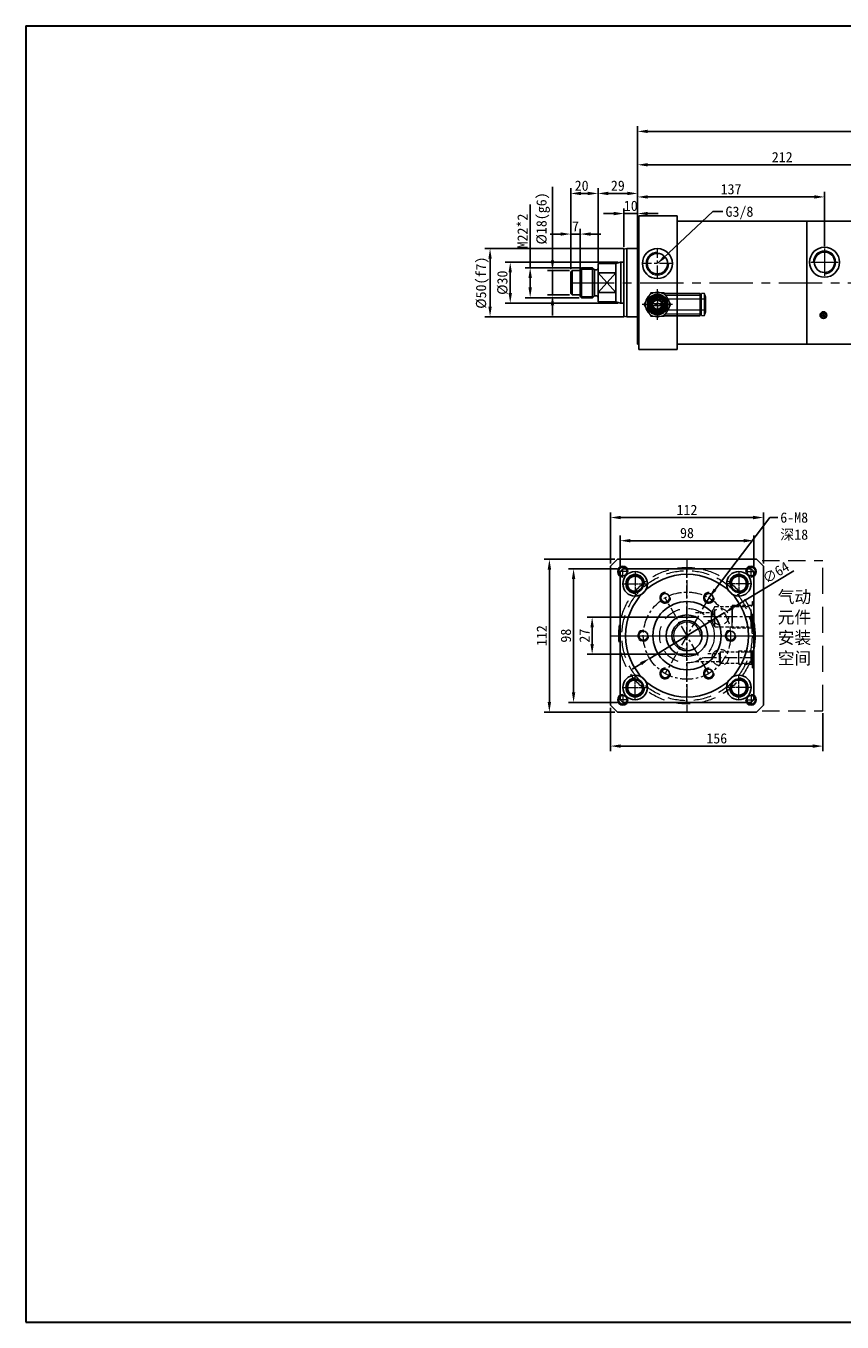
# Model space of a CAD drawing. Header units: millimetres. Extents: x 1736 to 3136, y 11574 to 12524.
# Tile 1 of 2: x 1736 to 2334, y 11574 to 12524. Entities that reach past the tile are written whole.
import ezdxf

# ---------------------------------------------------------------- set-up
doc = ezdxf.new("R2010")
doc.units = ezdxf.units.MM
doc.header["$MEASUREMENT"] = 0
doc.linetypes.add('CENTER', pattern=[50.8, 31.75, -6.35, 6.35, -6.35])
doc.linetypes.add('DASHED', pattern=[19.05, 12.7, -6.35])
doc.layers.get('Defpoints').update_dxf_attribs({"lineweight": 25})
for name, color, linetype, lineweight in [('图层1', 7, 'Continuous', 25), ('图层2', 3, 'CENTER', 13), ('图层3', 2, 'Continuous', 13), ('图层4', 1, 'Continuous', 30), ('图层5', 5, 'DASHED', 13), ('图层7', 4, 'Continuous', 13)]:
    doc.layers.add(name, color=color, linetype=linetype, lineweight=lineweight)
doc.dimstyles.new('ISO-25', dxfattribs={"dimscale": 2, "dimtxt": 2.5, "dimasz": 2.5, "dimexe": 1.25, "dimexo": 0.625, "dimtad": 1, "dimtxsty": 'Standard', "dimcen": 2.5, "dimadec": 0, "dimazin": 0, "dimtfac": 1, "dimtmove": 0, "dimatfit": 3, "dimfxl": 1, "dimarcsym": 0})

# ---------------------------------------------------------------- blocks, each defined once
blk = doc.blocks.new('*D3476')
at = {"layer": 'Defpoints', "color": 0}
for p in [(2808.98, 12447.01), (2808.98, 12390.1), (2183.98, 12385.1)]:
    blk.add_point(p, dxfattribs=at)
at = {"layer": '图层3', "color": 0, "lineweight": -2}
for p, q in [((2183.98, 12386.97), (2183.98, 12450.76)), ((2191.48, 12447.01), (2801.48, 12447.01)), ((2808.98, 12391.97), (2808.98, 12450.76))]:
    blk.add_line(p, q, dxfattribs=at)
at = {"layer": '图层3', "color": 0}
for points in [[(2191.48, 12448.26), (2191.48, 12445.76), (2183.98, 12447.01)], [(2801.48, 12445.76), (2801.48, 12448.26), (2808.98, 12447.01)]]:
    blk.add_solid(points, dxfattribs=at)
at = {"layer": '图层3', "color": 0, "insert": (2496.48, 12452.63), "char_height": 7.5, "attachment_point": 5}
blk.add_mtext('625', dxfattribs=at)
blk = doc.blocks.new('*D3483')
at = {"layer": 'Defpoints', "color": 0}
for p in [(2320.98, 12398.96), (2183.98, 12386.78), (2320.98, 12361.1)]:
    blk.add_point(p, dxfattribs=at)
at = {"layer": '图层3', "color": 0, "lineweight": -2}
for p, q in [((2183.98, 12388.66), (2183.98, 12402.71)), ((2191.48, 12398.96), (2313.48, 12398.96)), ((2320.98, 12362.97), (2320.98, 12402.71))]:
    blk.add_line(p, q, dxfattribs=at)
at = {"layer": '图层3', "color": 0}
for points in [[(2191.48, 12400.21), (2191.48, 12397.71), (2183.98, 12398.96)], [(2313.48, 12397.71), (2313.48, 12400.21), (2320.98, 12398.96)]]:
    blk.add_solid(points, dxfattribs=at)
at = {"layer": '图层3', "color": 0, "insert": (2252.48, 12404.58), "char_height": 7.5, "attachment_point": 5}
blk.add_mtext('137', dxfattribs=at)
blk = doc.blocks.new('*D3484')
at = {"layer": 'Defpoints', "color": 0}
for p in [(2395.98, 12422.53), (2395.98, 12391.1), (2183.98, 12385.1)]:
    blk.add_point(p, dxfattribs=at)
at = {"layer": '图层3', "color": 0, "lineweight": -2}
for p, q in [((2183.98, 12386.97), (2183.98, 12426.28)), ((2395.98, 12392.97), (2395.98, 12426.28)), ((2191.48, 12422.53), (2388.48, 12422.53))]:
    blk.add_line(p, q, dxfattribs=at)
at = {"layer": '图层3', "color": 0}
for points in [[(2191.48, 12423.78), (2191.48, 12421.28), (2183.98, 12422.53)], [(2388.48, 12421.28), (2388.48, 12423.78), (2395.98, 12422.53)]]:
    blk.add_solid(points, dxfattribs=at)
at = {"layer": '图层3', "color": 0, "insert": (2289.98, 12428.15), "char_height": 7.5, "attachment_point": 5}
blk.add_mtext('212', dxfattribs=at)
blk = doc.blocks.new('*D3744')
at = {"layer": 'Defpoints', "color": 0}
for p in [(2213.18, 12090.89), (2150.67, 12063.89), (2213.18, 12063.89)]:
    blk.add_point(p, dxfattribs=at)
at = {"layer": '图层3', "color": 0, "lineweight": -2}
for p, q in [((2211.31, 12090.89), (2146.92, 12090.89)), ((2150.67, 12083.39), (2150.67, 12071.39)), ((2211.31, 12063.89), (2146.92, 12063.89))]:
    blk.add_line(p, q, dxfattribs=at)
at = {"layer": '图层3', "color": 0}
for points in [[(2151.92, 12083.39), (2149.42, 12083.39), (2150.67, 12090.89)], [(2149.42, 12071.39), (2151.92, 12071.39), (2150.67, 12063.89)]]:
    blk.add_solid(points, dxfattribs=at)
at = {"layer": '图层3', "color": 0, "insert": (2145.04, 12077.39), "char_height": 7.5, "attachment_point": 5, "rotation": 90}
blk.add_mtext('27', dxfattribs=at)
blk = doc.blocks.new('*D3745')
at = {"layer": 'Defpoints', "color": 0}
for p in [(2171.17, 12126.39), (2137.07, 12028.39), (2171.17, 12028.39)]:
    blk.add_point(p, dxfattribs=at)
at = {"layer": '图层3', "color": 0, "lineweight": -2}
for p, q in [((2169.29, 12126.39), (2133.32, 12126.39)), ((2137.07, 12118.89), (2137.07, 12035.89)), ((2169.29, 12028.39), (2133.32, 12028.39))]:
    blk.add_line(p, q, dxfattribs=at)
at = {"layer": '图层3', "color": 0}
for points in [[(2138.32, 12118.89), (2135.82, 12118.89), (2137.07, 12126.39)], [(2135.82, 12035.89), (2138.32, 12035.89), (2137.07, 12028.39)]]:
    blk.add_solid(points, dxfattribs=at)
at = {"layer": '图层3', "color": 0, "insert": (2131.45, 12077.39), "char_height": 7.5, "attachment_point": 5, "rotation": 90}
blk.add_mtext('98', dxfattribs=at)
blk = doc.blocks.new('*D3746')
at = {"layer": 'Defpoints', "color": 0}
for p in [(2171.17, 12147), (2171.17, 12126.39), (2269.17, 12126.39)]:
    blk.add_point(p, dxfattribs=at)
at = {"layer": '图层3', "color": 0, "lineweight": -2}
for p, q in [((2171.17, 12128.27), (2171.17, 12150.75)), ((2269.17, 12128.27), (2269.17, 12150.75)), ((2261.67, 12147), (2178.67, 12147))]:
    blk.add_line(p, q, dxfattribs=at)
at = {"layer": '图层3', "color": 0}
for points in [[(2178.67, 12148.25), (2178.67, 12145.75), (2171.17, 12147)], [(2261.67, 12145.75), (2261.67, 12148.25), (2269.17, 12147)]]:
    blk.add_solid(points, dxfattribs=at)
at = {"layer": '图层3', "color": 0, "insert": (2220.17, 12152.62), "char_height": 7.5, "attachment_point": 5}
blk.add_mtext('98', dxfattribs=at)
blk = doc.blocks.new('*D3747')
at = {"layer": 'Defpoints', "color": 0}
for p in [(2164.17, 12163.99), (2164.17, 12128.39), (2276.17, 12128.39)]:
    blk.add_point(p, dxfattribs=at)
at = {"layer": '图层3', "color": 0, "lineweight": -2}
for p, q in [((2164.17, 12130.27), (2164.17, 12167.74)), ((2268.67, 12163.99), (2171.67, 12163.99)), ((2276.17, 12130.27), (2276.17, 12167.74))]:
    blk.add_line(p, q, dxfattribs=at)
at = {"layer": '图层3', "color": 0}
for points in [[(2171.67, 12165.24), (2171.67, 12162.74), (2164.17, 12163.99)], [(2268.67, 12162.74), (2268.67, 12165.24), (2276.17, 12163.99)]]:
    blk.add_solid(points, dxfattribs=at)
at = {"layer": '图层3', "color": 0, "insert": (2220.17, 12169.61), "char_height": 7.5, "attachment_point": 5}
blk.add_mtext('112', dxfattribs=at)
blk = doc.blocks.new('*D3748')
at = {"layer": 'Defpoints', "color": 0}
for p in [(2119.32, 12133.39), (2169.17, 12133.39), (2169.17, 12021.39)]:
    blk.add_point(p, dxfattribs=at)
at = {"layer": '图层3', "color": 0, "lineweight": -2}
for p, q in [((2167.29, 12133.39), (2115.57, 12133.39)), ((2119.32, 12028.89), (2119.32, 12125.89)), ((2167.29, 12021.39), (2115.57, 12021.39))]:
    blk.add_line(p, q, dxfattribs=at)
at = {"layer": '图层3', "color": 0}
for points in [[(2120.57, 12125.89), (2118.07, 12125.89), (2119.32, 12133.39)], [(2118.07, 12028.89), (2120.57, 12028.89), (2119.32, 12021.39)]]:
    blk.add_solid(points, dxfattribs=at)
at = {"layer": '图层3', "color": 0, "insert": (2113.7, 12077.39), "char_height": 7.5, "attachment_point": 5, "rotation": 90}
blk.add_mtext('112', dxfattribs=at)
blk = doc.blocks.new('*D3749')
at = {"layer": 'Defpoints', "color": 0}
for p in [(2247.5, 12094.03), (2192.83, 12060.75)]:
    blk.add_point(p, dxfattribs=at)
at = {"layer": '图层3', "color": 0, "lineweight": -2}
for p, q in [((2253.9, 12097.93), (2298.41, 12125.03)), ((2192.83, 12060.75), (2247.5, 12094.03)), ((2186.43, 12056.85), (2180.02, 12052.95))]:
    blk.add_line(p, q, dxfattribs=at)
at = {"layer": '图层3', "color": 0}
for points in [[(2253.25, 12099), (2254.55, 12096.87), (2247.5, 12094.03)], [(2187.08, 12055.79), (2185.78, 12057.92), (2192.83, 12060.75)]]:
    blk.add_solid(points, dxfattribs=at)
at = {"layer": '图层3', "color": 0, "insert": (2285.34, 12123.66), "char_height": 7.5, "attachment_point": 5, "rotation": 31.33265}
blk.add_mtext('∅64', dxfattribs=at)
blk = doc.blocks.new('*D3750')
at = {"layer": 'Defpoints', "color": 0}
for p in [(2164.17, 12026.39), (2319.84, 12022.39), (2319.84, 11996.46)]:
    blk.add_point(p, dxfattribs=at)
at = {"layer": '图层3', "color": 0, "lineweight": -2}
for p, q in [((2164.17, 12024.52), (2164.17, 11992.71)), ((2319.84, 12020.52), (2319.84, 11992.71)), ((2171.67, 11996.46), (2312.34, 11996.46))]:
    blk.add_line(p, q, dxfattribs=at)
at = {"layer": '图层3', "color": 0}
for points in [[(2171.67, 11997.71), (2171.67, 11995.21), (2164.17, 11996.46)], [(2312.34, 11995.21), (2312.34, 11997.71), (2319.84, 11996.46)]]:
    blk.add_solid(points, dxfattribs=at)
at = {"layer": '图层3', "color": 0, "insert": (2242, 12002.09), "char_height": 7.5, "attachment_point": 5}
blk.add_mtext('156', dxfattribs=at)
blk = doc.blocks.new('*D3751')
at = {"layer": 'Defpoints', "color": 0}
for p in [(2183.98, 12401.52), (2183.98, 12361.1), (2154.98, 12350.1)]:
    blk.add_point(p, dxfattribs=at)
at = {"layer": '图层3', "color": 0, "lineweight": -2}
for p, q in [((2154.98, 12351.97), (2154.98, 12405.27)), ((2162.48, 12401.52), (2176.48, 12401.52)), ((2183.98, 12362.97), (2183.98, 12405.27))]:
    blk.add_line(p, q, dxfattribs=at)
at = {"layer": '图层3', "color": 0}
for points in [[(2162.48, 12402.77), (2162.48, 12400.27), (2154.98, 12401.52)], [(2176.48, 12400.27), (2176.48, 12402.77), (2183.98, 12401.52)]]:
    blk.add_solid(points, dxfattribs=at)
at = {"layer": '图层3', "color": 0, "insert": (2169.48, 12407.14), "char_height": 7.5, "attachment_point": 5}
blk.add_mtext('29', dxfattribs=at)
blk = doc.blocks.new('*D3752')
at = {"layer": 'Defpoints', "color": 0}
for p in [(2175.98, 12361.1), (2075.85, 12311.1), (2175.98, 12311.1)]:
    blk.add_point(p, dxfattribs=at)
at = {"layer": '图层3', "color": 0, "lineweight": -2}
for p, q in [((2174.1, 12361.1), (2072.1, 12361.1)), ((2075.85, 12353.6), (2075.85, 12318.6)), ((2174.1, 12311.1), (2072.1, 12311.1))]:
    blk.add_line(p, q, dxfattribs=at)
at = {"layer": '图层3', "color": 0}
for points in [[(2077.1, 12353.6), (2074.6, 12353.6), (2075.85, 12361.1)], [(2074.6, 12318.6), (2077.1, 12318.6), (2075.85, 12311.1)]]:
    blk.add_solid(points, dxfattribs=at)
at = {"layer": '图层3', "color": 0, "insert": (2070.22, 12336.1), "char_height": 7.5, "attachment_point": 5, "rotation": 90}
blk.add_mtext('%%c50(f7)', dxfattribs=at)
blk = doc.blocks.new('*D3753')
at = {"layer": 'Defpoints', "color": 0}
for p in [(2142.98, 12347.1), (2105.23, 12325.1), (2142.98, 12325.1)]:
    blk.add_point(p, dxfattribs=at)
at = {"layer": '图层3', "color": 0, "lineweight": -2}
for p, q in [((2105.23, 12347.1), (2105.23, 12393.35)), ((2141.1, 12347.1), (2101.48, 12347.1)), ((2105.23, 12339.6), (2105.23, 12332.6)), ((2141.1, 12325.1), (2101.48, 12325.1))]:
    blk.add_line(p, q, dxfattribs=at)
at = {"layer": '图层3', "color": 0}
for points in [[(2106.48, 12339.6), (2103.98, 12339.6), (2105.23, 12347.1)], [(2103.98, 12332.6), (2106.48, 12332.6), (2105.23, 12325.1)]]:
    blk.add_solid(points, dxfattribs=at)
at = {"layer": '图层3', "color": 0, "insert": (2099.61, 12373.97), "char_height": 7.5, "attachment_point": 5, "rotation": 90}
blk.add_mtext('M22*2', dxfattribs=at)
blk = doc.blocks.new('*D3754')
at = {"layer": 'Defpoints', "color": 0}
for p in [(2154.98, 12401.52), (2154.98, 12361.1), (2134.98, 12344.1)]:
    blk.add_point(p, dxfattribs=at)
at = {"layer": '图层3', "color": 0, "lineweight": -2}
for p, q in [((2134.98, 12345.97), (2134.98, 12405.27)), ((2142.48, 12401.52), (2147.48, 12401.52)), ((2154.98, 12362.97), (2154.98, 12405.27))]:
    blk.add_line(p, q, dxfattribs=at)
at = {"layer": '图层3', "color": 0}
for points in [[(2142.48, 12402.77), (2142.48, 12400.27), (2134.98, 12401.52)], [(2147.48, 12400.27), (2147.48, 12402.77), (2154.98, 12401.52)]]:
    blk.add_solid(points, dxfattribs=at)
at = {"layer": '图层3', "color": 0, "insert": (2142.97, 12407.14), "char_height": 7.5, "attachment_point": 5}
blk.add_mtext('20', dxfattribs=at)
blk = doc.blocks.new('*D3755')
at = {"layer": 'Defpoints', "color": 0}
for p in [(2183.98, 12386.78), (2173.98, 12360.56), (2183.98, 12360.56)]:
    blk.add_point(p, dxfattribs=at)
at = {"layer": '图层3', "color": 0, "lineweight": -2}
for p, q in [((2173.98, 12362.43), (2173.98, 12390.53)), ((2183.98, 12362.43), (2183.98, 12390.53)), ((2166.48, 12386.78), (2158.98, 12386.78)), ((2173.98, 12386.78), (2183.98, 12386.78)), ((2191.48, 12386.78), (2198.98, 12386.78))]:
    blk.add_line(p, q, dxfattribs=at)
at = {"layer": '图层3', "color": 0}
for points in [[(2166.48, 12385.53), (2166.48, 12388.03), (2173.98, 12386.78)], [(2191.48, 12388.03), (2191.48, 12385.53), (2183.98, 12386.78)]]:
    blk.add_solid(points, dxfattribs=at)
at = {"layer": '图层3', "color": 0, "insert": (2178.98, 12392.41), "char_height": 7.5, "attachment_point": 5}
blk.add_mtext('10', dxfattribs=at)
blk = doc.blocks.new('*D3756')
at = {"layer": 'Defpoints', "color": 0}
for p in [(2171.71, 12351.1), (2090.63, 12321.1), (2171.71, 12321.1)]:
    blk.add_point(p, dxfattribs=at)
at = {"layer": '图层3', "color": 0, "lineweight": -2}
for p, q in [((2169.84, 12351.1), (2086.88, 12351.1)), ((2090.63, 12343.6), (2090.63, 12328.6)), ((2169.84, 12321.1), (2086.88, 12321.1))]:
    blk.add_line(p, q, dxfattribs=at)
at = {"layer": '图层3', "color": 0}
for points in [[(2091.88, 12343.6), (2089.38, 12343.6), (2090.63, 12351.1)], [(2089.38, 12328.6), (2091.88, 12328.6), (2090.63, 12321.1)]]:
    blk.add_solid(points, dxfattribs=at)
at = {"layer": '图层3', "color": 0, "insert": (2085, 12336.1), "char_height": 7.5, "attachment_point": 5, "rotation": 90}
blk.add_mtext('%%c30', dxfattribs=at)
blk = doc.blocks.new('*D3757')
at = {"layer": 'Defpoints', "color": 0}
for p in [(2121.62, 12345.1), (2135.98, 12345.1), (2135.98, 12327.1)]:
    blk.add_point(p, dxfattribs=at)
at = {"layer": '图层3', "color": 0, "lineweight": -2}
for p, q in [((2121.62, 12352.6), (2121.62, 12406.35)), ((2134.1, 12345.1), (2117.87, 12345.1)), ((2121.62, 12327.1), (2121.62, 12345.1)), ((2134.1, 12327.1), (2117.87, 12327.1)), ((2121.62, 12319.6), (2121.62, 12312.1))]:
    blk.add_line(p, q, dxfattribs=at)
at = {"layer": '图层3', "color": 0}
for points in [[(2120.37, 12352.6), (2122.87, 12352.6), (2121.62, 12345.1)], [(2122.87, 12319.6), (2120.37, 12319.6), (2121.62, 12327.1)]]:
    blk.add_solid(points, dxfattribs=at)
at = {"layer": '图层3', "color": 0, "insert": (2114.74, 12383.22), "char_height": 7.5, "attachment_point": 5, "rotation": 90}
blk.add_mtext('%%c18(g6)', dxfattribs=at)
blk = doc.blocks.new('*D3758')
at = {"layer": 'Defpoints', "color": 0}
for p in [(2141.98, 12371.76), (2134.98, 12344.1), (2141.98, 12344.1)]:
    blk.add_point(p, dxfattribs=at)
at = {"layer": '图层3', "color": 0, "lineweight": -2}
for p, q in [((2127.48, 12371.76), (2119.98, 12371.76)), ((2134.98, 12345.97), (2134.98, 12375.51)), ((2134.98, 12371.76), (2141.98, 12371.76)), ((2141.98, 12345.97), (2141.98, 12375.51)), ((2149.48, 12371.76), (2156.98, 12371.76))]:
    blk.add_line(p, q, dxfattribs=at)
at = {"layer": '图层3', "color": 0}
for points in [[(2127.48, 12370.51), (2127.48, 12373.01), (2134.98, 12371.76)], [(2149.48, 12373.01), (2149.48, 12370.51), (2141.98, 12371.76)]]:
    blk.add_solid(points, dxfattribs=at)
at = {"layer": '图层3', "color": 0, "insert": (2138.48, 12377.38), "char_height": 7.5, "attachment_point": 5}
blk.add_mtext('7', dxfattribs=at)

msp = doc.modelspace()

# ---------------------------------------------------------------- hatches: boundary and pattern name
at = {"layer": '图层7'}
h = msp.add_hatch(dxfattribs=at)
h.set_pattern_fill('ANSI37', color=256, scale=8, angle=270, style=0)
h.set_pattern_definition([(315, (1761.8959, 14064.9412), (0.7071068, 0.7071068), []), (45, (1761.8959, 14064.9412), (-0.7071068, 0.7071068), [])])
h.paths.add_polyline_path([(2320.197, 12309.831, 1), (2320.197, 12314.831, 1)])

# ---------------------------------------------------------------- linework, layer by layer
at = {"layer": '图层1'}
for p, q in [((2183.979, 12381.095), (2183.979, 12336.095)), ((2183.979, 12381.095), (2183.979, 12291.095)), ((2183.979, 12381.095), (2184.979, 12381.095)), ((2184.979, 12385.095), (2212.979, 12385.095)), ((2184.979, 12287.095), (2184.979, 12385.095)), ((2212.979, 12385.095), (2212.979, 12336.095)), ((2212.979, 12381.095), (2307.979, 12381.095)), ((2307.979, 12381.095), (2395.979, 12381.095)), ((2307.979, 12381.095), (2307.979, 12291.095)), ((2173.979, 12360.56), (2175.979, 12361.095)), ((2173.979, 12360.56), (2173.979, 12336.095)), ((2175.979, 12361.095), (2175.979, 12311.095)), ((2175.979, 12361.095), (2183.979, 12361.095)), ((2154.979, 12350.095), (2154.979, 12322.095)), ((2154.979, 12350.095), (2167.979, 12350.095)), ((2167.979, 12350.095), (2171.457, 12351.027)), ((2167.979, 12350.095), (2167.979, 12322.095)), ((2171.711, 12351.078), (2171.711, 12321.113)), ((2135.979, 12345.095), (2134.979, 12344.095)), ((2134.979, 12344.095), (2134.979, 12328.095)), ((2135.979, 12345.095), (2135.979, 12327.095)), ((2135.979, 12345.095), (2141.979, 12345.095)), ((2142.979, 12347.095), (2141.979, 12346.095)), ((2141.979, 12346.095), (2141.979, 12326.095)), ((2142.979, 12347.095), (2142.979, 12325.095)), ((2142.979, 12347.095), (2150.979, 12347.095)), ((2150.979, 12347.095), (2150.979, 12325.095)), ((2150.979, 12347.095), (2152.186, 12345.888)), ((2152.479, 12345.685), (2152.479, 12326.595)), ((2152.893, 12345.595), (2153.979, 12345.595)), ((2154.979, 12328.884), (2167.979, 12343.307)), ((2154.979, 12343.307), (2167.979, 12328.884)), ((2167.979, 12343.307), (2154.979, 12343.307)), ((2173.979, 12336.095), (2173.979, 12311.631)), ((2212.979, 12336.095), (2212.979, 12287.095)), ((2134.979, 12328.095), (2135.979, 12327.095)), ((2135.979, 12327.095), (2141.979, 12327.095)), ((2142.979, 12325.095), (2141.979, 12326.095)), ((2142.979, 12325.095), (2150.979, 12325.095)), ((2150.979, 12325.095), (2152.186, 12326.303)), ((2152.893, 12326.595), (2153.979, 12326.595)), ((2167.979, 12328.884), (2154.979, 12328.884)), ((2154.979, 12322.095), (2167.979, 12322.095)), ((2167.979, 12322.095), (2171.457, 12321.164)), ((2173.979, 12311.631), (2175.979, 12311.095)), ((2175.979, 12311.095), (2183.979, 12311.095)), ((2183.979, 12291.095), (2184.979, 12291.095)), ((2184.979, 12287.095), (2212.979, 12287.095)), ((2212.979, 12291.095), (2307.979, 12291.095)), ((2307.979, 12291.095), (2395.979, 12291.095)), ((2169.165, 12133.395), (2164.165, 12128.395)), ((2169.165, 12133.395), (2271.165, 12133.395)), ((2276.165, 12128.395), (2271.165, 12133.395)), ((2164.165, 12128.395), (2164.165, 12026.395)), ((2173.165, 12126.395), (2171.165, 12124.395)), ((2171.165, 12030.395), (2171.165, 12124.395)), ((2173.165, 12126.395), (2267.165, 12126.395)), ((2269.165, 12124.395), (2267.165, 12126.395)), ((2269.165, 12030.395), (2269.165, 12124.395)), ((2276.165, 12128.395), (2276.165, 12026.395)), ((2213.18, 12090.895), (2227.15, 12090.895)), ((2213.18, 12063.895), (2227.15, 12063.895)), ((2171.165, 12030.395), (2173.165, 12028.395)), ((2173.165, 12028.395), (2267.165, 12028.395)), ((2269.165, 12030.395), (2267.165, 12028.395)), ((2169.165, 12021.395), (2164.165, 12026.395)), ((2169.165, 12021.395), (2271.165, 12021.395)), ((2276.165, 12026.395), (2271.165, 12021.395))]:
    msp.add_line(p, q, dxfattribs=at)
at = {"layer": '图层1', "ltscale": 5}
for p, q in [((2171.975, 12351.095), (2173.979, 12351.095)), ((2171.975, 12321.095), (2173.979, 12321.095))]:
    msp.add_line(p, q, dxfattribs=at)
at = {"layer": '图层1'}
for centre, radius in [((2198.479, 12350.095), 11), ((2320.979, 12351.095), 11), ((2198.479, 12350.095), 7.5), ((2320.979, 12351.095), 7.5), ((2198.479, 12320.095), 7.5), ((2198.479, 12320.095), 4.25), ((2320.197, 12312.331), 2.5), ((2173.165, 12124.395), 3.25), ((2182.165, 12115.395), 9), ((2220.165, 12077.395), 45), ((2258.165, 12115.395), 9), ((2267.165, 12124.395), 3.25), ((2182.165, 12115.395), 6.25), ((2182.165, 12115.395), 5.5), ((2258.165, 12115.395), 6.25), ((2258.165, 12115.395), 5.5), ((2204.165, 12105.107), 3.25), ((2236.165, 12105.107), 3.25), ((2220.165, 12077.395), 25), ((2220.165, 12077.395), 15.2), ((2220.165, 12077.395), 15.2), ((2220.165, 12077.395), 11), ((2188.165, 12077.395), 3.25), ((2252.165, 12077.395), 3.25), ((2182.165, 12039.395), 9), ((2204.165, 12049.682), 3.25), ((2236.165, 12049.682), 3.25), ((2258.165, 12039.395), 9), ((2182.165, 12039.395), 6.25), ((2182.165, 12039.395), 5.5), ((2258.165, 12039.395), 6.25), ((2258.165, 12039.395), 5.5), ((2173.165, 12030.395), 3.25), ((2267.165, 12030.395), 3.25)]:
    msp.add_circle(centre, radius, dxfattribs=at)
for centre, radius, start, end in [((2171.975, 12349.095), 2, 90, 105), ((2152.893, 12346.595), 1, 225, 270), ((2153.979, 12346.595), 1, 270, 0), ((2152.893, 12325.595), 1, 90, 135), ((2153.979, 12325.595), 1, 0, 90), ((2171.975, 12323.095), 2, 255, 270)]:
    msp.add_arc(centre, radius, start, end, dxfattribs=at)
at = {"layer": '图层2', "ltscale": 0.3}
for p, q in [((2198.479, 12339.095), (2198.479, 12361.095)), ((2209.479, 12350.095), (2187.479, 12350.095)), ((2198.479, 12308.92), (2198.479, 12331.271)), ((2209.655, 12320.095), (2187.304, 12320.095)), ((2220.165, 12133.395), (2220.165, 12021.395)), ((2182.165, 12124.395), (2182.165, 12106.395)), ((2220.165, 12028.395), (2220.165, 12126.395)), ((2258.165, 12124.395), (2258.165, 12106.395)), ((2173.165, 12115.395), (2191.165, 12115.395)), ((2267.165, 12115.395), (2249.165, 12115.395)), ((2236.165, 12049.682), (2204.165, 12105.107)), ((2236.165, 12105.107), (2204.165, 12049.682)), ((2232.165, 12091.395), (2269.165, 12091.395)), ((2164.165, 12077.395), (2276.165, 12077.395)), ((2171.165, 12077.395), (2269.165, 12077.395)), ((2232.165, 12061.395), (2269.165, 12061.395)), ((2182.165, 12030.395), (2182.165, 12048.395)), ((2258.165, 12030.395), (2258.165, 12048.395)), ((2173.165, 12039.395), (2191.165, 12039.395)), ((2267.165, 12039.395), (2249.165, 12039.395))]:
    msp.add_line(p, q, dxfattribs=at)
at = {"layer": '图层2'}
for p, q in [((2320.979, 12361.095), (2320.979, 12341.095)), ((2310.979, 12351.095), (2330.979, 12351.095)), ((2134.979, 12336.095), (2808.979, 12336.095))]:
    msp.add_line(p, q, dxfattribs=at)
at = {"layer": '图层2', "ltscale": 0.2}
for p, q in [((2177.165, 12124.395), (2169.165, 12124.395)), ((2173.165, 12120.395), (2173.165, 12128.395)), ((2182.165, 12122.395), (2182.165, 12108.395)), ((2258.165, 12122.395), (2258.165, 12108.395)), ((2263.165, 12124.395), (2271.165, 12124.395)), ((2267.165, 12120.395), (2267.165, 12128.395)), ((2175.165, 12115.395), (2189.165, 12115.395)), ((2265.165, 12115.395), (2251.165, 12115.395)), ((2182.165, 12032.395), (2182.165, 12046.395)), ((2258.165, 12032.395), (2258.165, 12046.395)), ((2175.165, 12039.395), (2189.165, 12039.395)), ((2265.165, 12039.395), (2251.165, 12039.395)), ((2177.165, 12030.395), (2169.165, 12030.395)), ((2173.165, 12034.395), (2173.165, 12026.395)), ((2263.165, 12030.395), (2271.165, 12030.395)), ((2267.165, 12034.395), (2267.165, 12026.395))]:
    msp.add_line(p, q, dxfattribs=at)
at = {"layer": '图层2', "ltscale": 0.3}
msp.add_circle((2220.165, 12077.395), 32, dxfattribs=at)
at = {"layer": '图层4'}
for p, q in [((1735.695, 12524.3), (3135.695, 12524.3)), ((1735.695, 12524.3), (1735.695, 11574.3)), ((1735.695, 11574.3), (3135.695, 11574.3)), ((2185.695, 11574.3), (3135.695, 11574.3))]:
    msp.add_line(p, q, dxfattribs=at)
at = {"layer": '图层5'}
for p, q in [((2275.165, 12132.395), (2319.841, 12132.395)), ((2240.665, 12098.895), (2238.067, 12094.395)), ((2238.067, 12088.395), (2238.067, 12094.395)), ((2240.665, 12083.895), (2240.665, 12098.895)), ((2253.165, 12099.695), (2253.165, 12085.673)), ((2253.165, 12083.095), (2253.165, 12097.117)), ((2267.165, 12098.895), (2268.165, 12099.895)), ((2267.165, 12083.895), (2267.165, 12098.895)), ((2268.165, 12080.395), (2268.165, 12102.395)), ((2268.165, 12102.395), (2269.165, 12102.395)), ((2240.665, 12083.895), (2238.067, 12088.395)), ((2267.165, 12083.895), (2268.165, 12082.895)), ((2268.165, 12080.395), (2269.165, 12080.395)), ((2244.665, 12065.645), (2243.944, 12064.395)), ((2244.665, 12057.145), (2244.665, 12065.645)), ((2258.165, 12056.495), (2258.165, 12066.295)), ((2267.165, 12065.645), (2268.165, 12066.645)), ((2267.165, 12057.145), (2267.165, 12065.645)), ((2268.165, 12068.895), (2269.165, 12068.895)), ((2268.165, 12053.895), (2268.165, 12068.895)), ((2243.944, 12058.395), (2243.944, 12064.395)), ((2244.665, 12057.145), (2243.944, 12058.395)), ((2267.165, 12057.145), (2268.165, 12056.145)), ((2268.165, 12053.895), (2269.165, 12053.895)), ((2275.165, 12022.395), (2319.841, 12022.395))]:
    msp.add_line(p, q, dxfattribs=at)
at = {"layer": '图层5', "ltscale": 1.5}
msp.add_line((2319.841, 12022.395), (2319.841, 12132.395), dxfattribs=at)
at = {"layer": '图层5', "ltscale": 0.2}
for p, q in [((2226.41, 12094.395), (2238.067, 12094.395)), ((2240.665, 12098.895), (2265.665, 12098.895)), ((2253.165, 12099.695), (2267.965, 12099.695)), ((2235.364, 12088.395), (2238.067, 12088.395)), ((2240.665, 12083.895), (2265.665, 12083.895)), ((2253.165, 12083.095), (2267.965, 12083.095)), ((2244.665, 12065.645), (2265.665, 12065.645)), ((2258.165, 12066.295), (2267.815, 12066.295)), ((2226.41, 12058.395), (2243.944, 12058.395)), ((2235.364, 12064.395), (2243.944, 12064.395)), ((2244.665, 12057.145), (2265.665, 12057.145)), ((2258.165, 12056.495), (2267.815, 12056.495))]:
    msp.add_line(p, q, dxfattribs=at)
at = {"layer": '图层5'}
for radius in [50, 47.7, 20]:
    msp.add_circle((2220.165, 12077.395), radius, dxfattribs=at)
at = {"layer": '图层5', "ltscale": 0.5}
for centre in [(2244.665, 12091.395), (2244.665, 12061.395)]:
    msp.add_circle(centre, 6, dxfattribs=at)
at = {"layer": '图层7'}
for p, q in [((2141.979, 12346.095), (2151.979, 12346.095)), ((2141.979, 12326.095), (2151.979, 12326.095)), ((2193.572, 12328.595), (2188.664, 12320.095)), ((2203.387, 12328.595), (2193.572, 12328.595)), ((2198.479, 12329.882), (2198.479, 12310.309)), ((2198.479, 12323.385), (2198.479, 12324.095)), ((2233.879, 12324.095), (2198.479, 12324.095)), ((2201.568, 12328.495), (2203.444, 12328.495)), ((2202.453, 12328.115), (2203.664, 12328.115)), ((2208.294, 12320.095), (2203.387, 12328.595)), ((2203.444, 12328.495), (2229.879, 12328.495)), ((2203.664, 12328.115), (2229.879, 12328.115)), ((2204.362, 12326.84), (2229.879, 12326.84)), ((2204.4, 12326.84), (2229.879, 12326.84)), ((2229.879, 12311.695), (2229.879, 12328.495)), ((2230.779, 12325.429), (2229.879, 12325.429)), ((2230.779, 12312.095), (2230.779, 12328.095)), ((2232.992, 12328.095), (2230.779, 12328.095)), ((2232.992, 12312.095), (2232.992, 12328.095)), ((2233.879, 12325.429), (2232.992, 12328.095)), ((2233.879, 12314.762), (2233.879, 12325.429)), ((2188.664, 12320.095), (2193.572, 12311.595)), ((2193.177, 12320.945), (2203.781, 12320.945)), ((2203.781, 12319.245), (2193.177, 12319.245)), ((2198.479, 12316.095), (2198.479, 12316.806)), ((2198.479, 12316.095), (2233.879, 12316.095)), ((2202.453, 12312.076), (2203.664, 12312.076)), ((2203.387, 12311.595), (2208.294, 12320.095)), ((2203.664, 12312.076), (2229.879, 12312.076)), ((2204.362, 12313.351), (2229.879, 12313.351)), ((2204.4, 12313.351), (2229.879, 12313.351)), ((2229.879, 12314.762), (2230.779, 12314.762)), ((2230.779, 12312.095), (2232.992, 12312.095)), ((2232.992, 12312.095), (2233.879, 12314.762)), ((2193.572, 12311.595), (2203.387, 12311.595)), ((2201.568, 12311.695), (2203.444, 12311.695)), ((2203.444, 12311.695), (2229.879, 12311.695))]:
    msp.add_line(p, q, dxfattribs=at)
for radius in [7.16, 6.579, 5.96, 5.37, 3.58, 3.289]:
    msp.add_circle((2198.479, 12320.095), radius, dxfattribs=at)
for centre, radius, start, end in [((2198.479, 12350.095), 8.3, 90, 0), ((2320.979, 12351.095), 8.302, 270, 180), ((2198.479, 12320.095), 8.95, 168.246058, 191.753942), ((2198.479, 12320.095), 8.95, 131.753942, 168.246058), ((2198.479, 12320.095), 8.95, 108.246058, 131.753942), ((2198.479, 12320.095), 5.723, 345, 285), ((2198.479, 12320.095), 4.9, 90, 0), ((2198.479, 12320.095), 4.17, 11.761423, 168.238577), ((2198.479, 12320.095), 8.95, 71.753942, 108.246058), ((2198.479, 12320.095), 8.95, 48.246058, 71.753942), ((2198.479, 12320.095), 8.95, 11.753942, 48.246058), ((2198.479, 12320.095), 8.95, 348.246058, 11.753942), ((2198.479, 12320.095), 8.95, 191.753942, 228.246058), ((2198.479, 12320.095), 8.95, 228.246058, 251.753942), ((2198.479, 12320.095), 4.17, 191.761423, 348.238577), ((2198.479, 12320.095), 8.95, 288.246058, 311.753942), ((2198.479, 12320.095), 8.95, 311.753942, 348.246058), ((2198.479, 12320.095), 8.95, 251.753942, 288.246058), ((2173.165, 12124.395), 4, 0, 270), ((2182.165, 12115.395), 7, 0, 270), ((2258.165, 12115.395), 7, 270, 180), ((2267.165, 12124.395), 4, 270, 180), ((2204.165, 12105.107), 4, 86.416678, 0), ((2236.165, 12105.107), 4, 86.416678, 0), ((2220.165, 12077.395), 9.8, 0, 270), ((2188.165, 12077.395), 4, 86.416678, 0), ((2252.165, 12077.395), 4, 86.416678, 0), ((2182.165, 12039.395), 7, 90, 0), ((2204.165, 12049.682), 4, 86.416678, 0), ((2236.165, 12049.682), 4, 86.416678, 0), ((2258.165, 12039.395), 7, 180, 90), ((2173.165, 12030.395), 4, 90, 0), ((2267.165, 12030.395), 4, 180, 90)]:
    msp.add_arc(centre, radius, start, end, dxfattribs=at)

# ---------------------------------------------------------------- texts
at = {"layer": '图层3', "char_height": 7.5, "attachment_point": 1}
for s, insert in [('G3/8', (2248.424, 12391.927)), ('6-M8\\P{\\fSimSun|b0|i0|c134|p54;深18}', (2288.549, 12167.736))]:
    msp.add_mtext(s, dxfattribs=dict(at, insert=insert))
at = {"layer": '图层3', "insert": (2286.655, 12110.388), "char_height": 9, "width": 28.3977, "attachment_point": 1}
msp.add_mtext('{\\fSimSun|b0|i0|c134|p54;气动元件安装空间}', dxfattribs=at)

# ---------------------------------------------------------------- dimensions: what is measured, and where the dimension line sits
at = {"layer": '图层3'}
for base, p1, p2, override, picture, middle in [((2808.979, 12447.007), (2183.979, 12385.095), (2808.979, 12390.095), {"dimscale": 3, "dimpost": ''}, '*D3476', (2496.479, 12452.632)), ((2395.979, 12422.528), (2183.979, 12385.095), (2395.979, 12391.095), {"dimscale": 3}, '*D3484', (2289.979, 12428.153)), ((2183.979, 12401.52), (2154.979, 12350.095), (2183.979, 12361.095), {"dimscale": 3, "dimpost": '<>'}, '*D3751', (2169.479, 12407.145)), ((2320.979, 12398.957), (2183.979, 12386.783), (2320.979, 12361.095), {"dimscale": 3}, '*D3483', (2252.479, 12404.582)), ((2164.165, 12163.986), (2276.165, 12128.395), (2164.165, 12128.395), {"dimscale": 3}, '*D3747', (2220.165, 12169.611)), ((2171.165, 12146.995), (2269.165, 12126.395), (2171.165, 12126.395), {"dimscale": 3}, '*D3746', (2220.165, 12152.62)), ((2319.841, 11996.462), (2164.165, 12026.395), (2319.841, 12022.395), {"dimscale": 3, "dimdec": 0}, '*D3750', (2242.003, 12002.087))]:
    dim = msp.add_linear_dim(base=base, p1=p1, p2=p2, dimstyle='ISO-25', override=override, dxfattribs=at)
    dim.commit()
    dim.dimension.update_dxf_attribs({"geometry": picture, "text_midpoint": middle})
for base, p1, p2, override, picture, middle in [((2154.979, 12401.52), (2134.979, 12344.095), (2154.979, 12361.095), {"dimscale": 3, "dimpost": '<>'}, '*D3754', (2142.975, 12401.52)), ((2183.979, 12386.783), (2173.979, 12360.56), (2183.979, 12360.56), {"dimscale": 3}, '*D3755', (2178.979, 12386.783)), ((2141.979, 12371.757), (2134.979, 12344.095), (2141.979, 12344.095), {"dimscale": 3}, '*D3758', (2138.479, 12371.757))]:
    dim = msp.add_linear_dim(base=base, p1=p1, p2=p2, dimstyle='ISO-25', override=override, dxfattribs=at)
    dim.commit()
    dim.dimension.update_dxf_attribs({"geometry": picture, "text_midpoint": middle, "dimtype": 160})
for base, p1, p2, override, picture, middle in [((2121.617, 12345.095), (2135.979, 12327.095), (2135.979, 12345.095), {"dimscale": 3, "dimpost": '%%c<>(g6)'}, '*D3757', (2114.742, 12383.22)), ((2075.847, 12311.095), (2175.979, 12361.095), (2175.979, 12311.095), {"dimscale": 3, "dimpost": '%%c<>(f7)'}, '*D3752', (2070.222, 12336.095)), ((2090.629, 12321.095), (2171.711, 12351.095), (2171.711, 12321.095), {"dimscale": 3, "dimpost": '%%c<>'}, '*D3756', (2085.004, 12336.095)), ((2119.324, 12133.395), (2169.165, 12021.395), (2169.165, 12133.395), {"dimscale": 3}, '*D3748', (2113.699, 12077.395)), ((2137.071, 12028.395), (2171.165, 12126.395), (2171.165, 12028.395), {"dimscale": 3}, '*D3745', (2131.446, 12077.395)), ((2150.669, 12063.895), (2213.18, 12090.895), (2213.18, 12063.895), {"dimscale": 3}, '*D3744', (2145.044, 12077.395))]:
    dim = msp.add_linear_dim(base=base, p1=p1, p2=p2, angle=90, dimstyle='ISO-25', override=override, dxfattribs=at)
    dim.commit()
    dim.dimension.update_dxf_attribs({"geometry": picture, "text_midpoint": middle})
dim = msp.add_linear_dim(base=(2105.233, 12325.095), p1=(2142.979, 12347.095), p2=(2142.979, 12325.095), angle=90, dimstyle='ISO-25', override={"dimscale": 3, "dimpost": 'M<>*2'}, dxfattribs=at)
dim.commit()
dim.dimension.update_dxf_attribs({"geometry": '*D3753', "text_midpoint": (2105.233, 12373.97), "dimtype": 160})
dim = msp.add_diameter_dim_2p(p1=(2192.832, 12060.754), p2=(2247.499, 12094.035), dimstyle='ISO-25', override={"dimscale": 3}, dxfattribs=at)
dim.commit()
dim.dimension.update_dxf_attribs({"geometry": '*D3749', "text_midpoint": (2288.268, 12118.855), "dimtype": 163})

# ---------------------------------------------------------------- leaders
at = {"layer": '图层3', "annotation_type": 0, "has_hookline": 1, "hookline_direction": 0}
msp.add_leader([(2198.479, 12350.095), (2239.049, 12388.177), (2246.549, 12388.177)], dimstyle='ISO-25', override={"dimscale": 3, "dimgap": 0.625, "dimtad": 0}, dxfattribs=at)
at = {"layer": '图层3', "annotation_type": 0, "has_hookline": 1, "hookline_direction": 0, "text_width": 27.5}
msp.add_leader([(2236.165, 12105.107), (2280.83, 12163.986), (2286.674, 12163.986)], dimstyle='ISO-25', override={"dimscale": 3, "dimgap": 0.625, "dimtad": 0}, dxfattribs=at)

doc.saveas('drawing.dxf')
